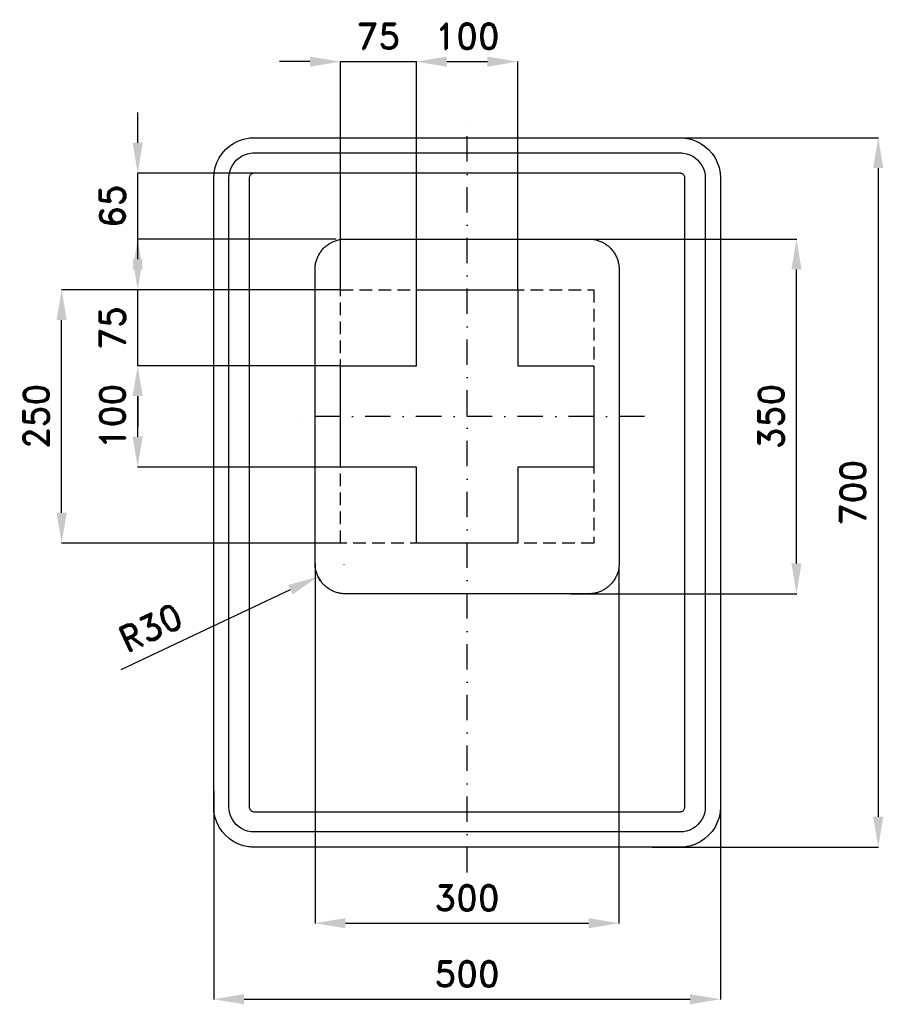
# Model space of a CAD drawing. Header units: millimetres. Extents: x -441 to 411, y -505 to 466.
import ezdxf

# ---------------------------------------------------------------- set-up
doc = ezdxf.new("R2010")
doc.units = ezdxf.units.MM
doc.header["$LTSCALE"] = 5
doc.linetypes.add('ČERCHOVANÁX2', pattern=[2, 1, -0.5, 0, -0.5])
doc.linetypes.add('ČÁRKOVANÁX2', pattern=[1.5, 1, -0.5])
doc.layers.add('Kóty', color=2, linetype='Continuous')
doc.layers.add('Značka', color=7, linetype='Continuous')
doc.styles.get("Standard").update_dxf_attribs({"font": 'romand.shx', "height": 25})
doc.dimstyles.get("Standard").update_dxf_attribs({"dimtxt": 25, "dimasz": 30, "dimexe": 0.18, "dimexo": 0.0625, "dimgap": 12.5, "dimtad": 1, "dimdec": 0, "dimzin": 0, "dimdsep": 46, "dimtxsty": 'Standard', "dimcen": 0.09, "dimadec": 0, "dimazin": 0, "dimtfac": 1, "dimtdec": 0, "dimtofl": 0, "dimtmove": 0, "dimatfit": 3, "dimfxl": 1, "dimtolj": 1, "dimtzin": 0, "dimarcsym": 0})

# ---------------------------------------------------------------- blocks, each defined once
blk = doc.blocks.new('*D0')
at = {"layer": 'Defpoints', "color": 0, "transparency": 16777216}
for p in [(-50, 425), (-125, 200.0625), (-50, 200)]:
    blk.add_point(p, dxfattribs=at)
at = {"layer": 'Kóty', "color": 0, "lineweight": -2, "transparency": 16777216}
for p, q in [((-155, 425), (-185, 425)), ((-125, 200.125), (-125, 425.18)), ((-50, 200.0625), (-50, 425.18)), ((-20, 425), (10, 425))]:
    blk.add_line(p, q, dxfattribs=at)
at = {"layer": 'Kóty', "color": 0, "transparency": 16777216}
for points in [[(-155, 430), (-155, 420), (-125, 425)], [(-20, 430), (-20, 420), (-50, 425)]]:
    blk.add_solid(points, dxfattribs=at)
at = {"layer": 'Kóty', "color": 0, "transparency": 16777216, "insert": (-87.5, 450), "char_height": 25, "attachment_point": 5}
blk.add_mtext('\\A1;75', dxfattribs=at)
blk = doc.blocks.new('*D1')
at = {"layer": 'Defpoints', "color": 0, "transparency": 16777216}
for p in [(50, 425), (-50, 200), (50, 200)]:
    blk.add_point(p, dxfattribs=at)
at = {"layer": 'Kóty', "color": 0, "lineweight": -2, "transparency": 16777216}
for p, q in [((-50, 200.0625), (-50, 425.18)), ((-20, 425), (20, 425)), ((50, 200.0625), (50, 425.18))]:
    blk.add_line(p, q, dxfattribs=at)
at = {"layer": 'Kóty', "color": 0, "transparency": 16777216}
for points in [[(-20, 430), (-20, 420), (-50, 425)], [(20, 430), (20, 420), (50, 425)]]:
    blk.add_solid(points, dxfattribs=at)
at = {"layer": 'Kóty', "color": 0, "transparency": 16777216, "insert": (0, 450), "char_height": 25, "attachment_point": 5}
blk.add_mtext('\\A1;100', dxfattribs=at)
blk = doc.blocks.new('*D2')
at = {"layer": 'Defpoints', "color": 0, "transparency": 16777216}
for p in [(-325, 125), (-125, 125), (-125, 25)]:
    blk.add_point(p, dxfattribs=at)
at = {"layer": 'Kóty', "color": 0, "lineweight": -2, "transparency": 16777216}
for p, q in [((-125.0625, 125), (-325.18, 125)), ((-325, 55), (-325, 95)), ((-125.0625, 25), (-325.18, 25))]:
    blk.add_line(p, q, dxfattribs=at)
at = {"layer": 'Kóty', "color": 0, "transparency": 16777216}
for points in [[(-330, 95), (-320, 95), (-325, 125)], [(-330, 55), (-320, 55), (-325, 25)]]:
    blk.add_solid(points, dxfattribs=at)
at = {"layer": 'Kóty', "color": 0, "transparency": 16777216, "insert": (-350, 75), "char_height": 25, "attachment_point": 5, "rotation": 90}
blk.add_mtext('\\A1;100', dxfattribs=at)
blk = doc.blocks.new('*D3')
at = {"layer": 'Defpoints', "color": 0, "transparency": 16777216}
for p in [(-325, 200), (-125, 200), (-125, 125)]:
    blk.add_point(p, dxfattribs=at)
at = {"layer": 'Kóty', "color": 0, "lineweight": -2, "transparency": 16777216}
for p, q in [((-325, 230), (-325, 260)), ((-125.0625, 200), (-325.18, 200)), ((-125.0625, 125), (-325.18, 125)), ((-325, 95), (-325, 65))]:
    blk.add_line(p, q, dxfattribs=at)
at = {"layer": 'Kóty', "color": 0, "transparency": 16777216}
for points in [[(-330, 230), (-320, 230), (-325, 200)], [(-330, 95), (-320, 95), (-325, 125)]]:
    blk.add_solid(points, dxfattribs=at)
at = {"layer": 'Kóty', "color": 0, "transparency": 16777216, "insert": (-350, 162.5), "char_height": 25, "attachment_point": 5, "rotation": 90}
blk.add_mtext('\\A1;75', dxfattribs=at)
blk = doc.blocks.new('*D4')
at = {"layer": 'Defpoints', "color": 0, "transparency": 16777216}
for p in [(190.46, 350), (182.55, -350), (405.66, -350)]:
    blk.add_point(p, dxfattribs=at)
at = {"layer": 'Kóty', "color": 0, "lineweight": -2, "transparency": 16777216}
for p, q in [((190.52, 350), (405.84, 350)), ((405.66, 320), (405.66, -320)), ((182.61, -350), (405.84, -350))]:
    blk.add_line(p, q, dxfattribs=at)
at = {"layer": 'Kóty', "color": 0, "transparency": 16777216}
for points in [[(400.66, 320), (410.66, 320), (405.66, 350)], [(400.66, -320), (410.66, -320), (405.66, -350)]]:
    blk.add_solid(points, dxfattribs=at)
at = {"layer": 'Kóty', "color": 0, "transparency": 16777216, "insert": (380.66, 0), "char_height": 25, "attachment_point": 5, "rotation": 90}
blk.add_mtext('\\A1;700', dxfattribs=at)
blk = doc.blocks.new('*D5')
at = {"layer": 'Defpoints', "color": 0, "transparency": 16777216}
for p in [(-400, 200), (-125, 200), (-125, -50)]:
    blk.add_point(p, dxfattribs=at)
at = {"layer": 'Kóty', "color": 0, "lineweight": -2, "transparency": 16777216}
for p, q in [((-125.0625, 200), (-400.18, 200)), ((-400, -20), (-400, 170)), ((-125.0625, -50), (-400.18, -50))]:
    blk.add_line(p, q, dxfattribs=at)
at = {"layer": 'Kóty', "color": 0, "transparency": 16777216}
for points in [[(-405, 170), (-395, 170), (-400, 200)], [(-405, -20), (-395, -20), (-400, -50)]]:
    blk.add_solid(points, dxfattribs=at)
at = {"layer": 'Kóty', "color": 0, "transparency": 16777216, "insert": (-425, 75), "char_height": 25, "attachment_point": 5, "rotation": 90}
blk.add_mtext('\\A1;250', dxfattribs=at)
blk = doc.blocks.new('*D6')
at = {"layer": 'Defpoints', "color": 0, "transparency": 16777216}
for p in [(92.58, 250), (325, 250), (101.85, -100)]:
    blk.add_point(p, dxfattribs=at)
at = {"layer": 'Kóty', "color": 0, "lineweight": -2, "transparency": 16777216}
for p, q in [((92.64, 250), (325.18, 250)), ((325, -70), (325, 220)), ((101.92, -100), (325.18, -100))]:
    blk.add_line(p, q, dxfattribs=at)
at = {"layer": 'Kóty', "color": 0, "transparency": 16777216}
for points in [[(320, 220), (330, 220), (325, 250)], [(320, -70), (330, -70), (325, -100)]]:
    blk.add_solid(points, dxfattribs=at)
at = {"layer": 'Kóty', "color": 0, "transparency": 16777216, "insert": (300, 75), "char_height": 25, "attachment_point": 5, "rotation": 90}
blk.add_mtext('\\A1;350', dxfattribs=at)
blk = doc.blocks.new('*D7')
at = {"layer": 'Defpoints', "color": 0, "transparency": 16777216}
for p in [(-150, -70), (149.865, -72.1725), (149.865, -425)]:
    blk.add_point(p, dxfattribs=at)
at = {"layer": 'Kóty', "color": 0, "lineweight": -2, "transparency": 16777216}
for p, q in [((-150, -70.0625), (-150, -425.18)), ((149.865, -72.235), (149.865, -425.18)), ((-120, -425), (119.865, -425))]:
    blk.add_line(p, q, dxfattribs=at)
at = {"layer": 'Kóty', "color": 0, "transparency": 16777216}
for points in [[(-120, -420), (-120, -430), (-150, -425)], [(119.865, -420), (119.865, -430), (149.865, -425)]]:
    blk.add_solid(points, dxfattribs=at)
at = {"layer": 'Kóty', "color": 0, "transparency": 16777216, "insert": (-0.0675, -400), "char_height": 25, "attachment_point": 5}
blk.add_mtext('\\A1;300', dxfattribs=at)
blk = doc.blocks.new('*D8')
at = {"layer": 'Defpoints', "color": 0, "transparency": 16777216}
for p in [(250, -284.27), (-250, -294.38), (250, -500)]:
    blk.add_point(p, dxfattribs=at)
at = {"layer": 'Kóty', "color": 0, "lineweight": -2, "transparency": 16777216}
for p, q in [((250, -284.33), (250, -500.18)), ((-250, -294.45), (-250, -500.18)), ((-220, -500), (220, -500))]:
    blk.add_line(p, q, dxfattribs=at)
at = {"layer": 'Kóty', "color": 0, "transparency": 16777216}
for points in [[(-220, -495), (-220, -505), (-250, -500)], [(220, -495), (220, -505), (250, -500)]]:
    blk.add_solid(points, dxfattribs=at)
at = {"layer": 'Kóty', "color": 0, "transparency": 16777216, "insert": (0, -475), "char_height": 25, "attachment_point": 5}
blk.add_mtext('\\A1;500', dxfattribs=at)
blk = doc.blocks.new('*D9')
at = {"layer": 'Defpoints', "color": 0, "transparency": 16777216}
for p in [(-121.24, -70.91), (-146.99, -83.07)]:
    blk.add_point(p, dxfattribs=at)
at = {"layer": 'Kóty', "color": 0, "lineweight": -2, "transparency": 16777216}
for p, q in [((-121.33, -70.91), (-121.15, -70.91)), ((-121.24, -71), (-121.24, -70.82)), ((-341.34, -174.83), (-174.12, -95.88))]:
    blk.add_line(p, q, dxfattribs=at)
blk.add_arc((-121.24, -70.91), 28.48, 204.91093, 217.50876, dxfattribs=at)
at = {"layer": 'Kóty', "color": 0, "transparency": 16777216}
blk.add_solid([(-176.25, -91.36), (-171.98, -100.4), (-146.99, -83.07)], dxfattribs=at)
at = {"layer": 'Kóty', "color": 0, "transparency": 16777216, "insert": (-312.18, -133.41), "char_height": 25, "attachment_point": 5, "rotation": 25.27306}
blk.add_mtext('\\A1;R30', dxfattribs=at)

msp = doc.modelspace()

# ---------------------------------------------------------------- linework, layer by layer
at = {"layer": 'Kóty'}
for p, q in [((-325, 345), (-325, 375)), ((-195.7755, 315), (-325.18, 315)), ((-129.2625, 250.039), (-325.18, 250.039))]:
    msp.add_line(p, q, dxfattribs=at)
for points in [[(-125, 425), (-50, 425)], [(-325, 250.039), (-325, 315)], [(-325, 125), (-325, 200)]]:
    msp.add_lwpolyline(points, dxfattribs=at)
for points in [[(-330, 345), (-320, 345), (-325, 315)], [(-330, 220.039), (-320, 220.039), (-325, 250.039)]]:
    msp.add_solid(points, dxfattribs=at)
at = {"layer": 'Značka', "color": 6, "linetype": 'ČERCHOVANÁX2', "ltscale": 5}
for points in [[(0, -375), (0, 375)], [(175, 75), (-175, 75)]]:
    msp.add_lwpolyline(points, dxfattribs=at)
at = {"layer": 'Značka', "color": 5}
for points in [[(-210, -350), (-210.2, -349.9995), (-210.3, -349.9988, -0.0321716), (-215.5, -349.637), (-220.6, -348.5823), (-225.5, -346.9227), (-230.1, -344.5885), (-234.4, -341.714), (-238.3, -338.2843), (-241.7, -334.4026), (-244.6, -330.0906), (-246.9, -325.4605), (-248.6, -320.5549), (-249.7, -315.4767), (-250, -310.314), (-250, -310.157), (-250, -310), (-250, 310), (-250, 310.157), (-250, 310.314), (-249.6, 315.479), (-248.6, 320.555), (-246.9, 325.464), (-244.6, 330.091), (-241.7, 334.402), (-238.3, 338.284), (-234.4, 341.717), (-230.1, 344.589), (-225.5, 346.906), (-220.6, 348.582), (-215.5, 349.654, -0.0367311), (-210.3, 349.999), (-210.2, 350), (-210, 350), (210, 350), (210.2, 350), (210.3, 349.999, -0.0321716), (215.5, 349.637), (220.6, 348.582), (225.5, 346.923), (230.1, 344.589), (234.4, 341.714), (238.3, 338.284), (241.7, 334.403), (244.6, 330.091), (246.9, 325.46), (248.6, 320.555), (249.7, 315.477), (250, 310.314), (250, 310.157), (250, 310), (250, -310), (250, -310.157), (250, -310.314), (249.6, -315.4791), (248.6, -320.5549), (246.9, -325.4636), (244.6, -330.0906), (241.7, -334.4017), (238.3, -338.2843), (234.4, -341.7172), (230.1, -344.5885), (225.5, -346.9061), (220.6, -348.5823), (215.5, -349.6542, -0.0367341), (210.3, -349.9988), (210.2, -349.9996), (210, -350), (-210, -350)], [(-210, -335), (-210.1, -334.9997), (-210.2, -334.9992, -0.0321601), (-213.4, -334.7731), (-216.6, -334.1139), (-219.7, -333.0767), (-222.6, -331.6178), (-225.3, -329.8212), (-227.7, -327.6777), (-229.8, -325.2516), (-231.6, -322.5566), (-233.1, -319.6628), (-234.1, -316.5968), (-234.8, -313.423), (-235, -310.196), (-235, -310.098), (-235, -310), (-235, 310), (-235, 310.098), (-235, 310.196), (-234.8, 313.424), (-234.1, 316.597), (-233.1, 319.665), (-231.6, 322.557), (-229.8, 325.251), (-227.7, 327.678), (-225.3, 329.823), (-222.6, 331.618), (-219.7, 333.066), (-216.6, 334.114), (-213.4, 334.784, -0.0367287), (-210.2, 334.999), (-210.1, 335), (-210, 335), (210, 335), (210.1, 335), (210.2, 334.999, -0.0321789), (213.4, 334.773), (216.6, 334.114), (219.7, 333.077), (222.6, 331.618), (225.3, 329.821), (227.7, 327.678), (229.8, 325.252), (231.6, 322.557), (233.1, 319.663), (234.1, 316.597), (234.8, 313.423), (235, 310.196), (235, 310.098), (235, 310), (235, -310), (235, -310.098), (235, -310.196), (234.8, -313.424), (234.1, -316.5968), (233.1, -319.6648), (231.6, -322.5566), (229.8, -325.2511), (227.7, -327.6777), (225.3, -329.8233), (222.6, -331.6178), (219.7, -333.0663), (216.6, -334.1139), (213.4, -334.7839), (210.2, -334.9992), (210.1, -334.9997), (210, -335), (-210, -335)], [(-120, -100), (-120.12, -100), (-120.24, -99.999, -0.032176), (-124.11, -99.728, -0.0354414), (-127.92, -98.937, -0.0362606), (-131.6, -97.692, -0.0344037), (-135.07, -95.941, -0.0337135), (-138.3, -93.785, -0.0340917), (-141.21, -91.213, -0.0341856), (-143.79, -88.302, -0.0342456), (-145.94, -85.068, -0.0340273), (-147.68, -81.595, -0.0333729), (-148.94, -77.916, -0.0341419), (-149.74, -74.108, -0.0367803), (-150, -70.236), (-150, -70.118), (-150, -70), (-150, 220), (-150, 220.118), (-150, 220.236, -0.0322112), (-149.73, 224.109, -0.035398), (-148.94, 227.916, -0.0362567), (-147.69, 231.598, -0.0344175), (-145.94, 235.068, -0.0337071), (-143.79, 238.301, -0.034076), (-141.21, 241.213, -0.0342033), (-138.3, 243.788, -0.0342414), (-135.07, 245.941, -0.0340198), (-131.6, 247.68, -0.0334199), (-127.92, 248.937, -0.0341212), (-124.11, 249.741, -0.0367502), (-120.24, 249.999), (-120.12, 250), (-120, 250), (120, 250), (120.12, 250), (120.24, 249.999, -0.032176), (124.11, 249.728, -0.0354605), (127.92, 248.937, -0.0362606), (131.6, 247.692, -0.0344109), (135.07, 245.941, -0.0337199), (138.3, 243.785, -0.034086), (141.21, 241.213, -0.0341806), (143.79, 238.302, -0.0342282), (145.94, 235.068, -0.0340198), (147.68, 231.595, -0.0333706), (148.94, 227.916, -0.0341419), (149.74, 224.108, -0.0367795), (150, 220.236), (150, 220.118), (150, 220), (150, -70), (150, -70.118), (150, -70.236), (149.73, -74.109), (148.94, -77.916), (147.69, -81.598, -0.0344283), (145.94, -85.068, -0.0337199), (143.79, -88.301, -0.034076), (141.21, -91.213, -0.0341972), (138.3, -93.788, -0.034235), (135.07, -95.941, -0.034041), (131.6, -97.68, -0.0334197), (127.92, -98.937, -0.0341328), (124.11, -99.741, -0.0367502), (120.24, -99.999), (120.12, -100), (120, -100), (-120, -100)]]:
    msp.add_lwpolyline(points, format="xyb", dxfattribs=at)
msp.add_lwpolyline([(-210, -315), (210, -315), (210, -315), (210, -315), (210.7, -314.955), (211.3, -314.823), (211.9, -314.615), (212.5, -314.324), (213.1, -313.964), (213.5, -313.536), (214, -313.05), (214.3, -312.511), (214.6, -311.933), (214.8, -311.319), (215, -310.685), (215, -310.039), (215, -310.02), (215, -310), (215, 310), (215, 310.02), (215, 310.039), (215, 310.685), (214.8, 311.319), (214.6, 311.933), (214.3, 312.511), (214, 313.05), (213.5, 313.536), (213.1, 313.965), (212.5, 314.324), (211.9, 314.613), (211.3, 314.823), (210.7, 314.957), (210, 315), (210, 315), (210, 315), (-210, 315), (-210, 315), (-210, 315), (-210.7, 314.955), (-211.3, 314.823), (-211.9, 314.615), (-212.5, 314.324), (-213.1, 313.964), (-213.5, 313.536), (-214, 313.05), (-214.3, 312.511), (-214.6, 311.933), (-214.8, 311.319), (-215, 310.685), (-215, 310.039), (-215, 310.02), (-215, 310), (-215, -310), (-215, -310.02), (-215, -310.039), (-215, -310.685), (-214.8, -311.319), (-214.6, -311.933), (-214.3, -312.511), (-214, -313.05), (-213.5, -313.536), (-213.1, -313.965), (-212.5, -314.324), (-211.9, -314.613), (-211.3, -314.823), (-210.7, -314.957), (-210, -315), (-210, -315), (-210, -315)], dxfattribs=at)
at = {"layer": 'Značka', "color": 6, "linetype": 'ČÁRKOVANÁX2', "ltscale": 2.5}
msp.add_lwpolyline([(-125, -50), (-125, 200), (125, 200), (125, -50), (-125, -50)], dxfattribs=at)
at = {"layer": 'Značka', "color": 1}
msp.add_lwpolyline([(-50, 25), (-125, 25), (-125, 125), (-50, 125), (-50, 200), (50, 200), (50, 125), (125, 125), (125, 25), (50, 25), (50, -50), (-50, -50), (-50, 25)], dxfattribs=at)

# ---------------------------------------------------------------- texts
at = {"layer": 'Kóty', "insert": (-350, 282.5195), "char_height": 25, "attachment_point": 5, "rotation": 90}
msp.add_mtext('\\A1;65', dxfattribs=at)

# ---------------------------------------------------------------- dimensions: what is measured, and where the dimension line sits
at = {"layer": 'Kóty'}
for base, p1, p2, picture, middle in [((-50, 425), (-125, 200.0625), (-50, 200), '*D0', (-87.5, 450)), ((50, 425), (-50, 200), (50, 200), '*D1', (0, 450)), ((149.865, -425), (-150, -70), (149.865, -72.1725), '*D7', (-0.0675, -400)), ((250, -500), (-250, -294.3849), (250, -284.2724), '*D8', (0, -475))]:
    dim = msp.add_linear_dim(base=base, p1=p1, p2=p2, dimstyle='Standard', dxfattribs=at)
    dim.commit()
    dim.dimension.update_dxf_attribs({"geometry": picture, "text_midpoint": middle})
for base, p1, p2, picture, middle in [((405.6557, -350), (190.4619, 350), (182.5457, -350), '*D4', (380.6557, 0)), ((-325, 200), (-125, 125), (-125, 200), '*D3', (-350, 162.5)), ((325, 250), (101.8539, -100), (92.5767, 250), '*D6', (300, 75)), ((-400, 200), (-125, -50), (-125, 200), '*D5', (-425, 75)), ((-325, 125), (-125, 25), (-125, 125), '*D2', (-350, 75))]:
    dim = msp.add_linear_dim(base=base, p1=p1, p2=p2, angle=90, dimstyle='Standard', dxfattribs=at)
    dim.commit()
    dim.dimension.update_dxf_attribs({"geometry": picture, "text_midpoint": middle})
dim = msp.add_radius_dim(center=(-121.2367, -70.912), mpoint=(-146.99, -83.0707), text='R30', dimstyle='Standard', dxfattribs=at)
dim.commit()
dim.dimension.update_dxf_attribs({"geometry": '*D9', "text_midpoint": (-301.506, -156.0212), "dimtype": 164})

doc.saveas('drawing.dxf')
